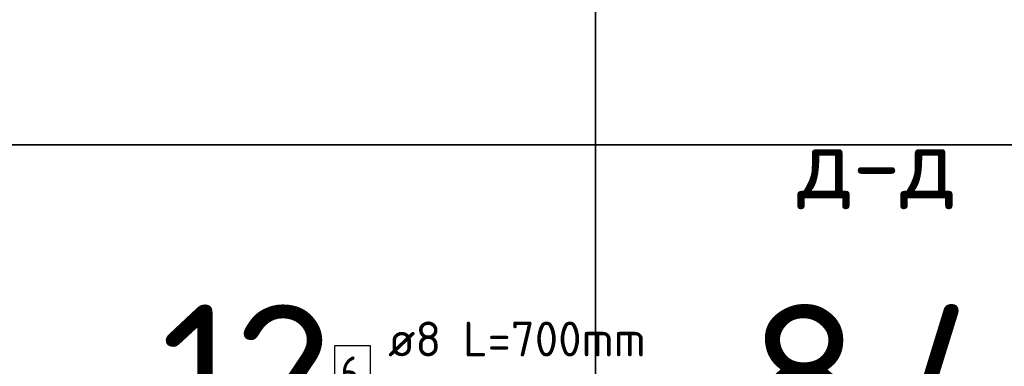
# Model space of a CAD drawing. Header units: metres. Extents: x -38 to 114, y -15 to 21.
# Tile 74 of 244: x 87.716 to 88.563, y -5.083 to -4.785. Entities that reach past the tile are written whole.
import ezdxf

# ---------------------------------------------------------------- set-up
doc = ezdxf.new("R2010")
doc.units = ezdxf.units.M
doc.layers.add('XR$4$Арм.стержн. Хомут', color=240, linetype='Continuous', lineweight=35)
doc.layers.add('XR$6$Арм.стержн. Хомут', color=240, linetype='Continuous', lineweight=35)
doc.styles.add('ISOCPEUR', font='txt')

msp = doc.modelspace()

# ---------------------------------------------------------------- linework, layer by layer
at = {"color": 7, "linetype": 'Continuous', "lineweight": 35, "transparency": 33554687}
for p, q in [((88.21143, -4.49271), (88.21143, -4.89271)), ((80.71143, -4.89271), (89.96143, -4.89271)), ((89.96143, -4.89271), (80.71143, -4.89271)), ((88.21143, -4.89271), (88.21143, -5.29271))]:
    msp.add_line(p, q, dxfattribs=at)
at = {"color": 7, "linetype": 'Continuous', "lineweight": 13, "transparency": 33554687}
msp.add_line((89.96143, -4.89271), (80.71143, -4.89271), dxfattribs=at)
at = {"layer": 'XR$4$Арм.стержн. Хомут', "color": 7, "linetype": 'Continuous', "lineweight": 25, "transparency": 33554687}
msp.add_lwpolyline([(87.98711, -5.11593), (88.01811, -5.11593), (88.01811, -5.06593), (87.98711, -5.06593), (87.98711, -5.11593)], dxfattribs=at)
at = {"layer": 'XR$6$Арм.стержн. Хомут', "color": 7, "linetype": 'Continuous', "lineweight": 25, "transparency": 33554687}
msp.add_lwpolyline([(87.98711, -5.11593), (88.01811, -5.11593), (88.01811, -5.06593), (87.98711, -5.06593), (87.98711, -5.11593)], dxfattribs=at)

# ---------------------------------------------------------------- texts
at = {"color": 7, "linetype": 'Continuous', "lineweight": 13, "transparency": 33554687, "insert": (88.45315, -4.91352), "char_height": 0.06, "width": 0.1533913, "attachment_point": 5, "style": 'ISOCPEUR'}
msp.add_mtext('\\A1;{\\fISOCPEUR|i0|b0;\\H0.060000;\\W1.000000;\\C7;д-д}\\P', dxfattribs=at)
msp.add_mtext('\\A1;{\\fISOCPEUR|i0|b0;\\H0.060000;\\W1.000000;\\C7;д-д}\\P', dxfattribs=at)
at = {"color": 7, "linetype": 'Continuous', "lineweight": 35, "transparency": 33554687, "char_height": 0.0625, "attachment_point": 5, "style": 'ISOCPEUR'}
for s, insert, width in [('\\A1;{\\fISOCPEUR|i0|b0;\\H0.125000;\\W1.000000;\\C7;12}\\P', (87.91143, -5.09271), 0.196875), ('\\A1;{\\fISOCPEUR|i0|b0;\\H0.125000;\\W1.000000;\\C7;8.480}\\P', (88.54643, -5.09271), 0.4588235)]:
    msp.add_mtext(s, dxfattribs=dict(at, insert=insert, width=width))
at = {"layer": 'XR$4$Арм.стержн. Хомут', "color": 7, "linetype": 'Continuous', "lineweight": 25, "transparency": 33554687, "char_height": 0.03, "attachment_point": 7, "style": 'ISOCPEUR'}
for s, insert, width in [('\\W0.98;ø8 L=700mm ', (88.03311, -5.07493), 0.2575264), ('\\W0.78;6', (87.99211, -5.10493), 0.0326407)]:
    msp.add_mtext(s, dxfattribs=dict(at, insert=insert, width=width))
at = {"layer": 'XR$6$Арм.стержн. Хомут', "color": 7, "linetype": 'Continuous', "lineweight": 25, "transparency": 33554687, "char_height": 0.03, "attachment_point": 7, "style": 'ISOCPEUR'}
for s, insert, width in [('\\W0.98;ø8 L=700mm ', (88.03311, -5.07493), 0.2575264), ('\\W0.78;6', (87.99211, -5.10493), 0.0326407)]:
    msp.add_mtext(s, dxfattribs=dict(at, insert=insert, width=width))

doc.saveas('drawing.dxf')
